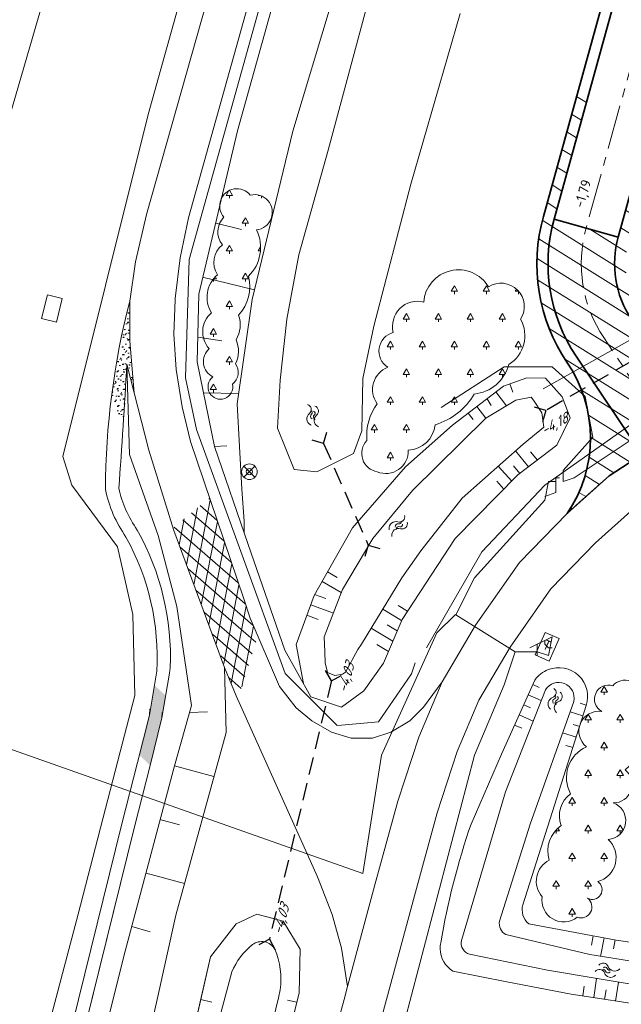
# Model space of a CAD drawing. Header units: metres. Extents: x 239845 to 242720, y 580286 to 584200.
# Tile 29 of 113: x 240780 to 240834, y 582500 to 582588. Entities that reach past the tile are written whole.
import ezdxf
from ezdxf.lldxf.tags import DXFTag

# ---------------------------------------------------------------- set-up
doc = ezdxf.new("R2010")
doc.units = ezdxf.units.M
doc.linetypes.add('AS-KLEIN', pattern=[6.3999999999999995, 4, -0.8, 0.8, -0.8])
doc.linetypes.add('HIDDEN', pattern=[9.524999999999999, 6.35, -3.175])
for name, color, linetype, lineweight in [('B-OI-KL-ET_LS_Orientatieverzoek_18O089518_Enexis_0000729946-G', 190, 'KL-LS-N', 18), ('B-WA-GW-DIJK_KRUIN-G', 3, 'Continuous', 0), ('B-WA-GW-DIJK_TEEN-G', 94, 'Continuous', 0), ('B-WE-GR-GROENVOORZIENING-GV', 80, 'Continuous', 18), ('B-WE-OG-WATER_SLOOT-GV', 120, 'Continuous', 18), ('B-WE-VH-ONVERHARD-GV', 252, 'Continuous', 18), ('B-WE-WH-DUIKER-G', 251, 'HIDDEN', 25), ('Grondwerklijn', 7, 'Continuous', 9), ('N-WE-VH-KANTVERHARDING-G', 60, 'Continuous', 35), ('N-WE-Vh-VERHARDING_ASFALTGRANULAAT-A', 7, 'Continuous', 18), ('N-WE-VH-VERHARDING_FUNDERING-G', 7, 'Continuous', 35), ('N-XX-AL-HOOGTELABEL-T25-M', 7, 'Continuous', 25), ('P- Aslijn', 1, 'AS-KLEIN', 9)]:
    doc.layers.add(name, color=color, linetype=linetype, lineweight=lineweight)
for name, color, linetype, lineweight, true_color in [('B-WE-GR-BOS-A', 9, 'Continuous', 13, 0x808080), ('B-WE-GR-BOS-G', 9, 'BEPLANTING', 13, 0x808080), ('B-WE-IE-TERREINAFSCHEIDING_HEKWERK-G', 9, 'IE-TERREINAFSCHEIDING-KUNSTMATIG', 18, 0x808080), ('B-WE-KL-ET-MS-G', 4, 'KL-ELEC-MS', 13, 0x00ffff), ('B-WE-KL_ET-LS-G', 190, 'KL-ELEC-LS', 13, 0x7f00ff), ('B-WE-OG-TOPOGRAFIE-S', 9, 'Continuous', 9, 0x808080), ('B-WE-OG-TOPOGRAFIE-S @ 0.2', 9, 'Continuous', 9, 0x808080), ('B-WE-OG-TOPOGRAFIE-S @ 0.5', 9, 'Continuous', 9, 0x808080), ('B-WE-VH-VERHARDING_ASFALT-A2', 9, 'Continuous', 9, 0x808080), ('B-WE-VH-VERHARDING_BETON-A', 7, 'Continuous', 18, 0x656565), ('B-WE-VW-VERKEERSTEKEN_OVERIG-S', 9, 'Continuous', 18, 0x808080), ('B-WE-VW-VERKEERSTEKEN_OVERIG-S @ 0.2', 9, 'Continuous', 18, 0x808080), ('B-WE-VW-VERKEERSTEKEN_OVERIG-S @ 0.5', 9, 'Continuous', 18, 0x808080), ('GBKN', 9, 'Continuous', 0, 0x808080), ('Meerstad  taludlijn-arcering', 9, 'Continuous', 0, 0x808080), ('X-XX-AL-T18-BOB', 9, 'Continuous', 18, 0x808080)]:
    doc.layers.add(name, color=color, linetype=linetype, lineweight=lineweight, true_color=true_color)
doc.styles.add('NLCS-ISO-ANNOTATIVE-T25-BOB', font='NLCS-ISO.ttf', dxfattribs={"oblique": 30, "height": 2.5})
doc.styles.add('NLCS-ISO-M1000-T25', font='NLCS-ISO.ttf', dxfattribs={"height": 2.5})
doc.styles.add('NLCS-ISO-M500-T18', font='NLCS-ISO.ttf')
doc.styles.add('NLCS-ISO-T25', font='NLCS-ISO.ttf', dxfattribs={"height": 2.5})
doc.linetypes.add('BEPLANTING', pattern='A,0.0001,-0.0001,[135,StagLIN,S=0.5,R=0,X=0,Y=0],-5,[135,StagLIN,S=0.5,R=180,X=0,Y=0],0', length=5.0002)
doc.linetypes.add('IE-TERREINAFSCHEIDING-KUNSTMATIG', pattern='A,4,[82,NLCS.SHX,S=0.75,R=90,X=0,Y=0],4,-2', length=10)
tags = doc.linetypes.add('KL-ELEC-LS', pattern='A,10,-7.5,[6,N381 K&L.SHX,S=2,R=0,X=0,Y=0],-7.5,20,-3.5,["L",NLCS-ISO-T25,S=2.5,R=0,X=0,Y=-2.575],-8.5,10', length=67).pattern_tags.tags
tags[18] = DXFTag(74, 10)
tags = doc.linetypes.add('KL-ELEC-MS', pattern='A,10,-7.5,[6,N381 K&L.SHX,S=2,R=0,X=0,Y=0],-7.5,20,-3.5,["M",NLCS-ISO-T25,S=2.5,R=0,X=0,Y=-2.575],-8.5,10', length=67).pattern_tags.tags
tags[18] = DXFTag(74, 10)
tags = doc.linetypes.add('KL-LS-N', pattern='A,4,-1,[103,NLCS.SHX,S=0.75,R=0,X=0,Y=0],-1,4,-1,["L",Standard,S=1,R=0,X=0,Y=-0.5],-2', length=13).pattern_tags.tags
tags[18] = DXFTag(74, 10)

# ---------------------------------------------------------------- blocks, each defined once
blk = doc.blocks.new('SOG-TOPOGRAFIE_WATER-SO')
at = {"flags": 128}
for points in [[(-1.912067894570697, 0.4603085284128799), (-1.824502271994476, 0.5985739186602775, -0.5388311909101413), (0.1837699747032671, 0.6342924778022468, 0.6051675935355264), (1.859057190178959, 0.83247287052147, -4.03570463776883)], [(-2.279607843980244, -0.8082764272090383), (-2.192042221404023, -0.6700110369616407, -0.5388311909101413), (-0.1837699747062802, -0.6342924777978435, 0.6051675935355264), (1.491517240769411, -0.4361120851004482, -4.03570463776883)]]:
    blk.add_lwpolyline(points, format="xyb", dxfattribs=at)
blk = doc.blocks.new('*U91')
at = {"layer": 'B-WE-OG-TOPOGRAFIE-S @ 0.2', "xscale": 0.1999999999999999, "yscale": 0.1999999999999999, "zscale": 0.1999999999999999, "rotation": 164.7184679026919}
blk.add_blockref('SOG-TOPOGRAFIE_WATER-SO', (240832.7642288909, 582502.6663417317), dxfattribs=at)
at = {"layer": 'B-WE-OG-TOPOGRAFIE-S @ 0.5', "xscale": 0.4999999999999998, "yscale": 0.4999999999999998, "zscale": 0.4999999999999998, "rotation": 164.7184679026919}
blk.add_blockref('SOG-TOPOGRAFIE_WATER-SO', (240832.7642288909, 582502.6663417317), dxfattribs=at)
blk = doc.blocks.new('*U92')
at = {"layer": 'B-WE-OG-TOPOGRAFIE-S @ 0.2', "xscale": 0.2, "yscale": 0.2, "zscale": 0.2, "rotation": 74.71846789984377}
blk.add_blockref('SOG-TOPOGRAFIE_WATER-SO', (240828.1950709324, 582527.0325721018), dxfattribs=at)
at = {"layer": 'B-WE-OG-TOPOGRAFIE-S @ 0.5', "xscale": 0.5, "yscale": 0.5, "zscale": 0.5, "rotation": 74.71846789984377}
blk.add_blockref('SOG-TOPOGRAFIE_WATER-SO', (240828.1950709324, 582527.0325721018), dxfattribs=at)
blk = doc.blocks.new('*U94')
at = {"layer": 'B-WE-OG-TOPOGRAFIE-S @ 0.2', "xscale": 0.2, "yscale": 0.2, "zscale": 0.2, "rotation": 37.92410822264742}
blk.add_blockref('SOG-TOPOGRAFIE_WATER-SO', (240814.0806482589, 582542.7357396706), dxfattribs=at)
at = {"layer": 'B-WE-OG-TOPOGRAFIE-S @ 0.5', "xscale": 0.5, "yscale": 0.5, "zscale": 0.5, "rotation": 37.92410822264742}
blk.add_blockref('SOG-TOPOGRAFIE_WATER-SO', (240814.0806482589, 582542.7357396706), dxfattribs=at)
blk = doc.blocks.new('*U95')
at = {"layer": 'B-WE-OG-TOPOGRAFIE-S @ 0.2', "xscale": 0.2, "yscale": 0.2, "zscale": 0.2, "rotation": 94.37958040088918}
blk.add_blockref('SOG-TOPOGRAFIE_WATER-SO', (240806.2994763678, 582552.7310089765), dxfattribs=at)
at = {"layer": 'B-WE-OG-TOPOGRAFIE-S @ 0.5', "xscale": 0.5, "yscale": 0.5, "zscale": 0.5, "rotation": 94.37958040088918}
blk.add_blockref('SOG-TOPOGRAFIE_WATER-SO', (240806.2994763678, 582552.7310089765), dxfattribs=at)
blk = doc.blocks.new('*U18')
at = {"flags": 128}
for points in [[(-1, 1), (1, -1)], [(-1, -1), (1, 1)]]:
    blk.add_lwpolyline(points, dxfattribs=at)
blk.add_circle((0, 0), 1.414213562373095)
blk = doc.blocks.new('*U206')
at = {"layer": 'B-WE-VW-VERKEERSTEKEN_OVERIG-S @ 0.2', "xscale": 0.2, "yscale": 0.2, "zscale": 0.2}
blk.add_blockref('*U18', (240800.571930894, 582547.5665768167), dxfattribs=at)
at = {"layer": 'B-WE-VW-VERKEERSTEKEN_OVERIG-S @ 0.5', "xscale": 0.5, "yscale": 0.5, "zscale": 0.5}
blk.add_blockref('*U18', (240800.571930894, 582547.5665768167), dxfattribs=at)

msp = doc.modelspace()

# ---------------------------------------------------------------- hatches: boundary and pattern name
at = {"layer": 'B-WE-GR-BOS-A'}
h = msp.add_hatch(dxfattribs=at)
h.set_pattern_fill('AGR-BOS', color=256, style=0, pattern_type=2)
h.set_pattern_definition([(0, (240798.4704849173, 582562.4653842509), (1.443375, 2.5), [0.57735, -2.3094]), (240, (240798.7591599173, 582562.9653842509), (1.443376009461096, -2.499999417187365), [0.57735, -2.3094]), (300.0000000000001, (240798.7591599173, 582562.9653842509), (2.886751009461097, 5.82812636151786e-07), [0.57735, -2.3094]), (270, (240798.7591599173, 582562.4653842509), (1.443375, -2.5), [0.25, -4.75])])
edge = h.paths.add_edge_path()
edge.add_arc((240797.9557089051, 582555.2235149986), 1.119502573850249, -232.40826171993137, 12.308791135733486, ccw=False)
edge.add_arc((240797.9886260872, 582557.5000674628), 1.563043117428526, 131.807350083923, 242.7429205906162, ccw=False)
edge.add_arc((240798.579691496, 582560.178066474), 2.226147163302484, 130.2138453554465, 222.8135136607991, ccw=False)
edge.add_arc((240799.431375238, 582563.277268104), 2.682770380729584, 130.3213632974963, 211.4369719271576, ccw=False)
edge.add_arc((240799.3771939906, 582566.4375311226), 2.017729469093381, 127.83045580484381, 213.5404171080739, ccw=False)
edge.add_arc((240799.544535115, 582569.1984521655), 1.82651360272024, 134.0121182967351, 219.7220796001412, ccw=False)
edge.add_arc((240799.4376531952, 582571.5349912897), 1.548250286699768, 38.5327334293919, 221.3530152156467, ccw=False)
edge.add_arc((240801.0411730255, 582570.9527377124), 1.595751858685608, -83.63779717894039, 104.23510022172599, ccw=False)
edge.add_arc((240797.9439034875, 582567.7861044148), 3.635708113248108, -45.658749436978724, 25.770877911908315, ccw=False)
edge.add_arc((240796.7901548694, 582564.2516415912), 3.811136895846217, -42.50524517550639, 14.189792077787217, ccw=False)
edge.add_arc((240797.1640089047, 582560.8074636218), 2.5861997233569, -31.419792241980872, 19.637848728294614, ccw=False)
edge.add_arc((240797.0912533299, 582558.4322268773), 2.500407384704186, -26.805759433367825, 24.251881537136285, ccw=False)
edge.add_arc((240798.1810542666, 582556.5326034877), 1.378399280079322, -50.948190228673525, 34.06171421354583, ccw=False)
h = msp.add_hatch(dxfattribs=at)
h.set_pattern_fill('AGR-BOS', color=256, style=0, pattern_type=2)
h.set_pattern_definition([(0, (240817.325533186, 582556.3306949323), (1.443375, 2.5), [0.57735, -2.3094]), (240, (240817.614208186, 582556.8306949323), (1.443376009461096, -2.499999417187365), [0.57735, -2.3094]), (300.0000000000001, (240817.614208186, 582556.8306949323), (2.886751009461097, 5.82812636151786e-07), [0.57735, -2.3094]), (270, (240817.614208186, 582556.3306949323), (1.443375, -2.5), [0.25, -4.75])])
edge = h.paths.add_edge_path()
edge.add_arc((240815.7310150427, 582560.6791669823), 2.256719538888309, 75.61350316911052, 194.3864968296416, ccw=False)
edge.add_arc((240819.4294522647, 582562.6212362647), 3.147192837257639, 30.759243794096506, 175.5555578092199, ccw=False)
edge.add_arc((240823.2685153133, 582562.4658711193), 2.098175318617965, -32.735250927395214, 122.7352509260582, ccw=False)
edge.add_arc((240822.3603831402, 582559.8429922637), 3.059455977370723, -58.299228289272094, 29.107548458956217, ccw=False)
edge.add_arc((240820.5008734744, 582558.1359775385), 3.581099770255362, 275.5874666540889, 345.51079145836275, ccw=False)
edge.add_arc((240815.5963918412, 582557.6363415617), 6.081652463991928, 286.5968615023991, 329.74268450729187, ccw=False)
edge.add_arc((240814.735123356, 582552.1085536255), 2.615724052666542, 273.67150858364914, 353.4033471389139, ccw=False)
edge.add_arc((240812.8792898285, 582549.4308165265), 2.024455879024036, -112.38087228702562, 1.9073739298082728, ccw=False)
edge.add_arc((240812.3755568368, 582549.2104709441), 1.673073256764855, 136.0217987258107, 260.81355263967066, ccw=False)
edge.add_arc((240815.9279785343, 582550.8264759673), 4.778013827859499, 143.0724399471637, 185.4553834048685, ccw=False)
edge.add_arc((240813.8312549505, 582554.9798705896), 2.147897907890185, 111.41975185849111, 216.6701658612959, ccw=False)
edge.add_arc((240813.9989687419, 582558.4373568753), 1.741302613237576, 105.10985867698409, 236.8531499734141, ccw=False)
h = msp.add_hatch(dxfattribs=at)
h.set_pattern_fill('AGR-BOS', color=256, style=0, pattern_type=2)
h.set_pattern_definition([(0, (240832.2812799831, 582517.6876908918), (1.443375, 2.5), [0.57735, -2.3094]), (240, (240832.5699549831, 582518.1876908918), (1.443376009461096, -2.499999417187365), [0.57735, -2.3094]), (300.0000000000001, (240832.5699549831, 582518.1876908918), (2.886751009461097, 5.82812636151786e-07), [0.57735, -2.3094]), (270, (240832.5699549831, 582517.6876908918), (1.443375, -2.5), [0.25, -4.75])])
edge = h.paths.add_edge_path()
edge.add_arc((240828.5602251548, 582510.6549833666), 2.113330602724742, 116.2936253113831, 221.4263371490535, ccw=False)
edge.add_arc((240830.1921766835, 582513.4030408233), 2.706174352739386, 123.5019359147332, 198.3816988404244, ccw=False)
edge.add_arc((240830.9986004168, 582516.5526663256), 2.467416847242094, 126.33909226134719, 201.2188551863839, ccw=False)
edge.add_arc((240832.227035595, 582519.988704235), 3.055659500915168, 114.28630335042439, 208.2962063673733, ccw=False)
edge.add_arc((240832.0899396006, 582524.1823910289), 1.799284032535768, 81.61610605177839, 231.5160566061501, ccw=False)
edge.add_arc((240832.9678852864, 582527.0707669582), 1.267808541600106, 72.12589208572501, 240.9506205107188, ccw=False)
edge.add_arc((240834.4302099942, 582527.3489987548), 1.419033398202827, -1.0825045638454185, 139.1382043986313, ccw=False)
edge.add_arc((240835.2305432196, 582525.6990576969), 1.736961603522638, -69.14212856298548, 69.14212856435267, ccw=False)
edge.add_arc((240832.3909436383, 582523.5213218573), 3.502237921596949, -53.85205511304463, 9.11153479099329, ccw=False)
edge.add_arc((240833.4295970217, 582519.3837402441), 1.664351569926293, -91.2872521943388, 51.88884236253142, ccw=False)
edge.add_arc((240832.8053282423, 582516.1155604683), 1.708227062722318, -85.92770043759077, 69.90605386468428, ccw=False)
edge.add_arc((240831.416186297, 582512.7698973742), 2.230875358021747, -74.86851932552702, 47.385130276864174, ccw=False)
edge.add_arc((240831.494512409, 582509.8908905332), 0.8833707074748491, -118.69186336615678, 55.211163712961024, ccw=False)
edge.add_arc((240830.4731303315, 582508.3286291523), 0.9882655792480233, -109.55838117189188, 52.81657492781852, ccw=False)
edge.add_arc((240828.9290582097, 582508.9573605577), 1.976222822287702, 171.2883093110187, 307.8731392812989, ccw=False)
at = {"layer": 'B-WE-VH-VERHARDING_ASFALT-A2'}
h = msp.add_hatch(dxfattribs=at)
h.set_pattern_fill('AVH-ASFALT', color=256, scale=2, angle=199, style=0, pattern_type=2)
h.set_pattern_definition([(259, (240612.7371385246, 582472.0426006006), (0.981627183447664, -0.1908089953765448), []), (319, (240612.7371385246, 582472.0426006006), (0.6560590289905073, 0.7547095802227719), [])])
h.paths.add_polyline_path([(240799.5287069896, 582527.0251610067), (240801.3178961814, 582532.779096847), (240800.6360000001, 582534.3770000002), (240800.0550000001, 582536.0930000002), (240796.969089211, 582545.2068131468), (240793.6804151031, 582542.4968549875), (240793.977191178, 582541.6620948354), (240794.8612376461, 582539.2780235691), (240795.5111973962, 582537.525230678), (240796.2432660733, 582535.5510087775), (240799.1600000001, 582527.8920000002), (240799.3730000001, 582527.3710000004)])
at = {"layer": 'B-WE-VH-VERHARDING_BETON-A'}
h = msp.add_hatch(dxfattribs=at)
h.set_pattern_fill('AVH-BETON', color=256, scale=0.5, pattern_type=2)
h.set_pattern_definition([(119.6229424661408, (123237.0480035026, 290391.5841593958), (-1.022690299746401, 0.2812553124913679), [0.03535534, -0.512652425, 0, -0.512652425]), (119.6229424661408, (123237.086376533, 290391.6334925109), (-1.022690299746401, 0.2812553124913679), [0.03535534, -0.512652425, 0, -0.512652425]), (52.12294246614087, (123237.0305277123, 290391.6148936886), (1.022690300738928, -0.2812553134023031), [0.0625, -0.374647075, 0, -0.37397075]), (52.12294246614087, (123237.0480035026, 290391.5841593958), (1.022690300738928, -0.2812553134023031), [0.0625, -0.374647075, 0, -0.37397075]), (134.6229424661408, (123237.222761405, 290391.2768164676), (-0.967608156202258, -0.2524568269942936), [0.04687499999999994, -0.4765624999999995, 0, -0.4765624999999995]), (194.6229424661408, (123237.222761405, 290391.2768164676), (-0.2651700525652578, -0.9642016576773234), [0.046875, -0.4765625, 0, -0.4765625]), (74.62294246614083, (123237.1774047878, 290391.2649825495), (-0.7024381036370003, 0.7117448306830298), [0.046875, -0.4765625, 0, -0.4765625])])
h.paths.add_polyline_path([(240789.775, 582562.9400000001), (240788.1531435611, 582554.518165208), (240789.1803929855, 582551.6654952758), (240789.5109828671, 582557.2574423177), (240790.1657318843, 582554.6881995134), (240789.776, 582559.3389999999)])
h = msp.add_hatch(dxfattribs=at)
h.set_pattern_fill('AVH-BETON', color=256, scale=0.5, pattern_type=2)
h.set_pattern_definition([(45, (240792.2645307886, 582526.1411744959), (0, 0.1060660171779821), [0.003535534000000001, -0.05126524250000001, 0, -0.05126524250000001]), (45, (240792.2703050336, 582526.1387827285), (0, 0.1060660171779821), [0.003535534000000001, -0.05126524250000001, 0, -0.05126524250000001]), (337.5000000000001, (240792.2670307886, 582526.143674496), (-6.151367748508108e-11, -0.106066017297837), [0.00625, -0.0374647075, 0, -0.037397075]), (337.5000000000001, (240792.2645307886, 582526.1411744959), (-6.151367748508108e-11, -0.106066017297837), [0.00625, -0.0374647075, 0, -0.037397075]), (59.99999999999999, (240792.2395307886, 582526.116174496), (-0.049999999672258, 0.08660254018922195), [0.004687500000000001, -0.04765625, 0, -0.04765625]), (120, (240792.2395307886, 582526.116174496), (-0.099999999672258, 1.892219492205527e-10), [0.004687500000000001, -0.04765625, 0, -0.04765625]), (0, (240792.2371870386, 582526.1202339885), (0.05, 0.08660254), [0.004687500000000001, -0.04765625, 0, -0.04765625])])
h.paths.add_polyline_path([(240793.0265, 582527.385), (240792.685, 582525.375), (240791.606, 582521.079), (240790.650537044, 582522.034462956), (240791.5489999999, 582525.6139999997), (240792.0053571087, 582528.2985732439)])

# ---------------------------------------------------------------- linework, layer by layer
at = {"layer": 'B-OI-KL-ET_LS_Orientatieverzoek_18O089518_Enexis_0000729946-G', "flags": 128}
for points in [[(240828.2044, 582546.6808), (240828.2044, 582547.0142), (240828.5378, 582547.0142)], [(240827.5376, 582531.6778), (240827.2042, 582532.0112), (240827.2042, 582532.3446)], [(240826.5374, 582531.3444), (240826.5374, 582531.011)], [(240827.5376, 582531.6778), (240827.871, 582531.6778)]]:
    msp.add_lwpolyline(points, dxfattribs=at)
at = {"layer": 'B-WA-GW-DIJK_KRUIN-G'}
for points in [[(240789.5109828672, 582557.2574423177), (240789.7436549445, 582549.105082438), (240792.3354644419, 582541.8287713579), (240794.027391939, 582535.4125903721), (240795.3425292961, 582526.5048149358), (240793.8275804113, 582521.0506753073), (240789.3670271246, 582504.336488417)], [(240785.1155580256, 582507.6668042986), (240763.6372047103, 582426.4340817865), (240748.6357219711, 582365.8594288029)]]:
    msp.add_lwpolyline(points, dxfattribs=at)
at = {"layer": 'B-WA-GW-DIJK_TEEN-G'}
msp.add_lwpolyline([(240789.5109828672, 582557.2574423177), (240791.4860075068, 582549.5074225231), (240793.7495414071, 582542.2760142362), (240798.3374221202, 582529.9035485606), (240798.4659825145, 582524.0642314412), (240793.9494974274, 582507.6027868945)], dxfattribs=at)
at = {"layer": 'B-WE-GR-BOS-G', "flags": 128}
for points in [[(240799.0494773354, 582555.4621708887, -1.81743483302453), (240797.2727777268, 582556.1105837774, -0.5257665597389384), (240796.9466576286, 582558.665144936, -0.4275662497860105), (240797.1423968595, 582561.8780415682, -0.3694926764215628), (240797.6954240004, 582565.3226849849, -0.3924493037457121), (240798.1396660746, 582568.0311925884, -0.3924493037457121), (240798.2754542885, 582570.5120677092, -1.024919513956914), (240800.648775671, 582572.4994918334, -1.071177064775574), (240801.2180036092, 582569.3668137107, -0.3221704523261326), (240800.4850103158, 582565.1858833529, -0.2525516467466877), (240799.5997840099, 582561.6766176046, -0.2265412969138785), (240799.3709961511, 582559.4592661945, -0.2265412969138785), (240799.3229681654, 582557.3046250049, -0.3889284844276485), (240799.0494773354, 582555.4621708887, -372884786909.7155)], [(240813.5450622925, 582560.1184588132, -0.5702337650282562), (240816.2917232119, 582562.8651197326, -0.7318646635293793), (240822.1339103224, 582564.2308105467, -0.8059657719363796), (240825.0334547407, 582561.3312661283, -0.401018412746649), (240823.9680755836, 582557.239994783, -0.3149310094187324), (240820.8495479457, 582554.5718925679, -0.1905152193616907), (240817.3335299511, 582551.8080615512, -0.3626457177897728), (240814.9026240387, 582549.4981981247, -0.544585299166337), (240812.1084545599, 582547.5588564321, -0.6055723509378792), (240811.1716065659, 582550.372227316, -0.1870678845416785), (240812.1084545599, 582553.6971296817, -0.4945045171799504), (240813.04684751, 582556.9794131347, -0.6478162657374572), (240813.5450622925, 582560.1184588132, 0.6465496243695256)]]:
    msp.add_lwpolyline(points, format="xyb", dxfattribs=at)
msp.add_lwpolyline([(240826.9756350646, 582509.2566842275, -0.4938655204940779), (240827.6240800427, 582512.5496597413, -0.3388692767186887), (240828.6984627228, 582515.6596307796, -0.3388692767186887), (240829.5365006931, 582518.5402302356, -0.434863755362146), (240830.9702536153, 582522.7739428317, -0.7666336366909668), (240832.3522840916, 582525.9624467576, -0.9069412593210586), (240833.3570093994, 582528.2773824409, -0.7016436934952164), (240835.8489901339, 582527.3221901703, -0.6891086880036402), (240835.8489901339, 582524.0759252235, -0.2818576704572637), (240834.4568166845, 582520.69327677, -0.7210641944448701), (240833.3922075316, 582517.7198087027, -0.8085836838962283), (240832.9266383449, 582514.4116462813, -0.5905367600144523), (240831.998522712, 582510.616367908, -0.9481607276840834), (240831.0704070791, 582509.1159850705, -0.856914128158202), (240830.1422914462, 582507.3973856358, -0.6782277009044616)], format="xyb", close=True, dxfattribs=at)
at = {"layer": 'B-WE-GR-GROENVOORZIENING-GV', "flags": 128}
for points in [[(240877.958, 582499.002), (240868.096, 582500.581), (240851.812, 582502.696), (240833.653, 582505.339), (240825.765, 582506.8, -0.2868677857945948), (240825.226, 582508.534), (240830.95, 582526.482, 0.6319299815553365), (240827.526, 582529.73, 0.1487867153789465), (240826.326, 582528.79), (240823.311, 582522.112), (240820.561, 582515.803, 0.03999933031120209), (240817.828, 582505.099, 0.05875483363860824), (240817.775, 582504.544, 0.2561317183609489), (240818.931, 582502.544), (240823.795, 582501.594), (240829.587, 582500.463), (240852.045, 582497.041)], [(240877.958, 582499.002), (240868.096, 582500.581), (240851.812, 582502.696), (240833.653, 582505.339), (240825.765, 582506.8, -0.2868677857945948), (240825.226, 582508.534), (240830.95, 582526.482, 0.6319299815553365), (240827.526, 582529.73, 0.1487867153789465), (240826.326, 582528.79), (240823.311, 582522.112), (240820.561, 582515.803, 0.03999933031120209), (240817.828, 582505.099, 0.05875483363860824), (240817.775, 582504.544, 0.2561317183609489), (240818.931, 582502.544), (240823.795, 582501.594), (240829.587, 582500.463), (240852.045, 582497.041)], [(240852.381, 582498.462), (240827.445, 582502.63), (240820.438, 582504.073, -0.409704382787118), (240819.701, 582505.312), (240823.676, 582518.718), (240827.274, 582527.901, -0.8445222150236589), (240829.829, 582526.866), (240825.892, 582515.788), (240823.142, 582507.057, 0.3554303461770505), (240823.712, 582505.845), (240831.27, 582504.032), (240849.925, 582501.062), (240875.199, 582497.265)], [(240852.381, 582498.462), (240827.445, 582502.63), (240820.438, 582504.073, -0.409704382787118), (240819.701, 582505.312), (240823.676, 582518.718), (240827.274, 582527.901, -0.8445222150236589), (240829.829, 582526.866), (240825.892, 582515.788), (240823.142, 582507.057, 0.3554303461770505), (240823.712, 582505.845), (240831.27, 582504.032), (240849.925, 582501.062), (240875.199, 582497.265)]]:
    msp.add_lwpolyline(points, format="xyb", dxfattribs=at)
at = {"layer": 'B-WE-IE-TERREINAFSCHEIDING_HEKWERK-G', "ltscale": 0.5, "flags": 128}
msp.add_lwpolyline([(240827.0737502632, 582555.0373410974), (240839.4956213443, 582562.0221117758)], dxfattribs=at)
at = {"layer": 'B-WE-KL-ET-MS-G', "ltscale": 0.15, "flags": 128}
for points in [[(240808.4774, 582524.6954), (240803.8098, 582529.363), (240795.8082, 582551.3674), (240794.808, 582556.035), (240795.1414, 582566.7038), (240864.1552, 582814.0866), (240889.827, 582905.7716), (240954.84, 583136.8178), (240955.8402, 583136.8178)], [(240967.812895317, 582544.8319557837), (240877.2142, 582559.0166), (240859.544, 582560.3502), (240847.5416, 582558.3498), (240836.206, 582552.682), (240827.2042, 582546.3474), (240821.5364, 582540.3462), (240816.5354, 582531.6778)]]:
    msp.add_lwpolyline(points, dxfattribs=at)
at = {"layer": 'B-WE-KL_ET-LS-G', "ltscale": 0.15, "flags": 128}
for points in [[(240819.1462, 582534.6974), (240817.4792, 582533.0304), (240812.4782, 582522.0282), (240810.8112, 582511.3594), (240672.7836, 582560.0358), (240632.4422, 582574.7054), (240631.1086, 582578.0394), (240506.7303833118, 582621.3414458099)], [(240967.812895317, 582544.1672812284), (240957.5636, 582545.6806), (240893.2174, 582556.016), (240866.5454, 582559.35), (240855.2098, 582559.0166), (240847.2082, 582557.3496), (240839.8734, 582553.6822), (240829.8714, 582547.0142), (240828.8712, 582546.6808), (240828.8712, 582547.681), (240831.5384, 582550.6816), (240830.8716, 582554.349), (240827.871, 582557.0162), (240823.5368, 582557.0162), (240817.869, 582553.3488)], [(240824.537, 582531.3444), (240819.2026, 582534.6784), (240820.8696, 582538.0124), (240827.2042, 582545.0138), (240827.5376, 582546.6808), (240828.2044, 582546.6808), (240828.2044, 582545.6806), (240827.2042, 582545.3472)], [(240824.537, 582531.3444), (240826.5374, 582531.3444), (240827.5376, 582531.011), (240827.871, 582532.678), (240825.8706, 582531.6778)], [(240824.537, 582531.3444), (240823.5368, 582528.3438), (240820.8696, 582522.0092), (240808.8672, 582476.3334)], [(240826.5374, 582531.3444), (240826.5374, 582532.0112)]]:
    msp.add_lwpolyline(points, dxfattribs=at)
at = {"layer": 'B-WE-OG-WATER_SLOOT-GV', "flags": 128}
msp.add_lwpolyline([(240875.199, 582497.265), (240849.925, 582501.062), (240831.27, 582504.032), (240823.712, 582505.845, -0.3554303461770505), (240823.142, 582507.057), (240825.892, 582515.788), (240829.829, 582526.866, 0.8445222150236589), (240827.274, 582527.901), (240823.676, 582518.718), (240819.701, 582505.312, 0.409704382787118), (240820.438, 582504.073), (240827.445, 582502.63), (240852.381, 582498.462)], format="xyb", dxfattribs=at)
msp.add_lwpolyline([(240875.199, 582497.265), (240849.925, 582501.062), (240831.27, 582504.032), (240823.712, 582505.845, -0.3554303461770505), (240823.142, 582507.057), (240825.892, 582515.788), (240829.829, 582526.866, 0.8445222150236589), (240827.274, 582527.901), (240823.676, 582518.718), (240819.701, 582505.312, 0.409704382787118), (240820.438, 582504.073), (240827.445, 582502.63), (240852.381, 582498.462)], format="xyb", dxfattribs=at)
at = {"layer": 'B-WE-VH-ONVERHARD-GV', "flags": 128}
for points in [[(240791.6029154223, 582526.1945019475), (240791.549, 582525.614), (240790.482, 582521.363), (240789.079, 582515.83), (240771.735, 582445.766), (240756.499, 582384.373), (240739.819, 582316.985), (240720.63, 582241.803)], [(240721.754, 582241.517), (240740.944, 582316.702), (240757.625, 582384.094), (240772.86, 582445.487), (240790.204, 582515.548), (240791.606, 582521.079), (240792.685, 582525.375), (240792.715039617, 582525.859358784)]]:
    msp.add_lwpolyline(points, dxfattribs=at)
at = {"layer": 'B-WE-WH-DUIKER-G', "ltscale": 0.25, "flags": 128}
for points in [[(240841.1936937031, 582561.0537119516), (240827.3125922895, 582553.0966381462)], [(240807.2634852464, 582550.1071416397), (240811.2904308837, 582540.9537975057)], [(240807.9786886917, 582528.758173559), (240802.3713935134, 582505.42240186)]]:
    msp.add_lwpolyline(points, dxfattribs=at)
at = {"layer": 'B-WE-WH-DUIKER-G', "ltscale": 0.25}
for points in [[(240827.3125922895, 582553.0966381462), (240826.276732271, 582553.3963155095)], [(240827.3125922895, 582553.0966381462), (240827.0129149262, 582552.0607781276)], [(240807.2631075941, 582550.105836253), (240807.5627849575, 582551.1416962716)], [(240807.2631075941, 582550.105836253), (240806.2272475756, 582550.4055136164)], [(240811.2904308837, 582540.9537975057), (240810.9907535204, 582539.9179374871)], [(240811.2904308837, 582540.9537975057), (240812.3262909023, 582540.6541201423)], [(240807.9673116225, 582528.7108258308), (240807.4467518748, 582529.6551933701)], [(240807.9673116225, 582528.7108258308), (240808.9116791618, 582529.2313855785)], [(240802.3713935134, 582505.42240186), (240801.4270259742, 582504.9018421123)], [(240802.3713935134, 582505.42240186), (240802.8919532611, 582504.4780343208)]]:
    msp.add_lwpolyline(points, dxfattribs=at)
at = {"layer": 'GBKN', "flags": 128}
for points in [[(240804.83, 582618.558), (240791.28, 582570.7660000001)], [(240795.078, 582570.46), (240808.175, 582617.302)], [(240811.412, 582601.25), (240804.486, 582578.26)], [(240807.682, 582576.554), (240812.285, 582593.681)], [(240819.567, 582588.888), (240815.13, 582573.481)], [(240804.486, 582578.26), (240800.826, 582563.095)], [(240805.042, 582567.122), (240807.682, 582576.554)], [(240815.13, 582573.481), (240811.789, 582560.688)], [(240791.28, 582570.7660000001), (240790.282, 582566.501)], [(240794.325, 582566.855), (240795.078, 582570.46)], [(240793.869, 582563.1950000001), (240794.325, 582566.855)], [(240803.945, 582561.319), (240805.042, 582567.122)], [(240790.282, 582566.501), (240789.775, 582562.9400000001)], [(240793.864, 582563.071), (240793.869, 582563.1950000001)], [(240789.775, 582562.9400000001), (240789.776, 582559.339)], [(240793.749, 582559.968), (240793.864, 582563.071)], [(240793.749, 582559.968), (240793.864, 582563.071)], [(240800.826, 582563.095), (240799.467, 582553.68)], [(240803.341, 582555.826), (240803.945, 582561.319)], [(240811.789, 582560.688), (240810.817, 582555.973)], [(240793.961, 582556.79), (240793.749, 582559.968)], [(240793.961, 582556.79), (240793.749, 582559.968)], [(240789.776, 582559.339), (240790.1657318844, 582554.6881995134)], [(240794.494, 582553.414), (240793.961, 582556.79)], [(240794.494, 582553.414), (240793.961, 582556.79)], [(240823.492, 582555.282), (240825.585, 582556.041)], [(240825.585, 582556.041), (240827.29, 582555.993)], [(240803.108, 582551.487), (240803.341, 582555.826)], [(240810.817, 582555.973), (240810.723, 582551.245)], [(240818.886, 582551.762), (240823.492, 582555.282)], [(240827.29, 582555.993), (240828.793, 582554.313)], [(240795.252, 582550.278), (240794.494, 582553.414)], [(240795.252, 582550.278), (240794.494, 582553.414)], [(240799.467, 582553.68), (240799.882, 582546.006)], [(240814.648, 582547.993), (240818.886, 582551.762)], [(240804.616, 582547.764), (240803.108, 582551.487)], [(240810.723, 582551.245), (240809.97, 582549.206)], [(240800.055, 582536.093), (240795.252, 582550.278)], [(240800.055, 582536.093), (240795.252, 582550.278)], [(240828.292, 582549.9670000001), (240824.797, 582547.28)], [(240809.97, 582549.206), (240806.652, 582547.561)], [(240833.014, 582547.203), (240836.553, 582549.478)], [(240806.652, 582547.561), (240804.616, 582547.764)], [(240809.884, 582542.5), (240814.648, 582547.993)], [(240824.797, 582547.28), (240819.135, 582541.551)], [(240829.228, 582543.807), (240833.014, 582547.203)], [(240799.882, 582546.006), (240800.091, 582543.123)], [(240824.923, 582539.382), (240829.228, 582543.807)], [(240831.785, 582541.145), (240835.257, 582544.26)], [(240800.091, 582543.123), (240800.085769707, 582542.101640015)], [(240806.415, 582536.417), (240809.884, 582542.5)], [(240819.135, 582541.551), (240814.341, 582534.253)], [(240827.775, 582537.023), (240831.785, 582541.145)], [(240820.973, 582533.74), (240824.923, 582539.382)], [(240824.077, 582531.741), (240827.775, 582537.023)], [(240800.636, 582534.377), (240800.055, 582536.093)], [(240804.792, 582531.9990000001), (240806.415, 582536.417)], [(240803.272, 582528.2000000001), (240800.636, 582534.377)], [(240812.667, 582530.319), (240814.341, 582534.253)], [(240817.956, 582528.631), (240820.973, 582533.74)], [(240805.4376099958, 582528.4764320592), (240804.792, 582531.9990000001)], [(240821.258, 582526.9670000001), (240824.077, 582531.741)], [(240812.667, 582530.319), (240810.8799589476, 582527.8028523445)], [(240798.3374221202, 582529.9035485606), (240799.373, 582527.371)], [(240815.841, 582523.63), (240817.956, 582528.631)], [(240817.956, 582528.631), (240816.274, 582526.352)], [(240804.778, 582526.278), (240803.272, 582528.2000000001)], [(240799.373, 582527.371), (240806.723, 582511.046)], [(240819.301, 582522.34), (240821.258, 582526.9670000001)], [(240806.211, 582525.1240000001), (240804.778, 582526.278)], [(240816.274, 582526.352), (240815.044, 582525.105)], [(240790.482, 582521.363), (240791.549, 582525.6140000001)], [(240791.606, 582521.079), (240792.685, 582525.375)], [(240807.97, 582524.087), (240806.211, 582525.1240000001)], [(240815.044, 582525.105), (240813.321, 582524.102)], [(240809.754, 582523.537), (240807.97, 582524.087)], [(240813.321, 582524.102), (240811.668, 582523.536)], [(240811.668, 582523.536), (240809.754, 582523.537)], [(240813.971, 582517.865), (240815.841, 582523.63)], [(240817.506, 582516.807), (240819.301, 582522.34)], [(240789.079, 582515.83), (240790.482, 582521.363)], [(240790.204, 582515.5480000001), (240791.606, 582521.079)], [(240811.898, 582510.312), (240813.971, 582517.865)], [(240815.457, 582509.343), (240817.506, 582516.807)], [(240785.16, 582500), (240789.079, 582515.83)], [(240786.355, 582500), (240790.204, 582515.5480000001)], [(240806.723, 582511.046), (240808.022, 582507.6460000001)], [(240809.426, 582501.164), (240811.898, 582510.312)], [(240812.932, 582500), (240815.457, 582509.343)], [(240793.9494974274, 582507.6027868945), (240792.24, 582500)], [(240799.373, 582506.813), (240801.249, 582507.686)], [(240808.022, 582507.6460000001), (240808.876, 582504.612)], [(240797.06, 582503.84), (240799.373, 582506.813)], [(240808.876, 582504.612), (240809.426, 582501.164)], [(240789.3670271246, 582504.336488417), (240762.1009904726, 582395.7012628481), (240755.1731152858, 582365.813665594)], [(240796.18, 582500), (240797.06, 582503.84)], [(240805.054, 582500.59), (240805.149, 582504.526)], [(240809.111, 582500), (240809.426, 582501.164)], [(240805.054, 582500.59), (240804.91, 582500)], [(240771.735, 582445.7660000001), (240785.16, 582500)], [(240772.86, 582445.487), (240786.355, 582500)], [(240792.24, 582500), (240787.932, 582480.837)], [(240789.436, 582470.582), (240796.18, 582500)], [(240804.91, 582500), (240800.371, 582481.465)], [(240808.398, 582497.361), (240809.111, 582500)], [(240811.972, 582496.446), (240812.932, 582500)]]:
    msp.add_lwpolyline(points, dxfattribs=at)
for points in [[(240782.3494028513, 582563.5245011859), (240783.6937179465, 582563.1914692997), (240783.1622911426, 582561.0463141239), (240781.8179760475, 582561.3793460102)], [(240827.2358334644, 582533.0817232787), (240828.5048028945, 582532.5269170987), (240827.6194856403, 582530.5019927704), (240826.3505162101, 582531.0567989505)]]:
    msp.add_lwpolyline(points, close=True, dxfattribs=at)
for points in [[(240791.549, 582525.6140000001), (240792.222, 582529.573, 0.1411110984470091), (240789.4372616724, 582541.6740437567, -0.1016398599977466), (240787.5868023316, 582545.9532031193, -0.06217055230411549), (240789.776, 582562.9470236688)], [(240792.685, 582525.375), (240793.368, 582529.395), (240793.4378834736, 582529.8906289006, 0.1376830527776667), (240790.454907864, 582542.3131195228, -0.1001013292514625), (240788.7874238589, 582546.0775854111, 0.005579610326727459), (240789.5109828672, 582557.2574423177)]]:
    msp.add_lwpolyline(points, format="xyb", dxfattribs=at)
at = {"layer": 'Grondwerklijn'}
msp.add_lwpolyline([(240777.2004403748, 582573.6687354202), (240786.7933778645, 582606.5695616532), (240816.7608343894, 582713.657182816), (240817.3425502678, 582715.75184661)], dxfattribs=at)
at = {"layer": 'Meerstad  taludlijn-arcering', "flags": 128}
for points in [[(240797.5282654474, 582569.9627593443), (240799.8695113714, 582569.3977108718)], [(240796.3552194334, 582565.1023104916), (240801.0377112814, 582563.972213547)], [(240795.913512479, 582559.6942200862), (240798.0791924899, 582559.3816168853)], [(240824.3302370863, 582554.7536189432), (240824.0634741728, 582555.4892378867)], [(240796.4381739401, 582554.6822004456), (240799.6009725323, 582554.6081467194)], [(240823.7534074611, 582553.5144699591), (240822.8042773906, 582554.7564282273)], [(240821.8884532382, 582552.401301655), (240821.0898811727, 582553.446251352)], [(240822.3784282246, 582553.5315262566), (240822.0097335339, 582554.1492214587)], [(240820.7399246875, 582552.2706998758), (240820.295337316, 582552.8390445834)], [(240797.4254361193, 582549.8356037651), (240798.5468883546, 582549.8962504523)], [(240825.7514083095, 582548.0137611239), (240824.5769871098, 582549.4563572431)], [(240826.5445, 582548.6235), (240825.9360745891, 582549.3708571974)], [(240824.2356551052, 582546.712012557), (240823.0236090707, 582548.074632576)], [(240824.9583166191, 582547.4040222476), (240824.393702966, 582548.0975634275)], [(240823.5312640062, 582545.9992862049), (240822.8824483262, 582546.7287050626)], [(240808.4747643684, 582538.0436807), (240807.6204857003, 582538.5308568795)], [(240808.8336578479, 582536.6878310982), (240807.1251005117, 582537.662183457)], [(240807.4671288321, 582536.1244981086), (240806.4454287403, 582536.4998306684)], [(240808.144, 582534.8104999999), (240806.1005998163, 582535.5611651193)], [(240814.2956920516, 582534.1465236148), (240812.6046274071, 582535.1829277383)], [(240814.8274296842, 582534.9935014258), (240813.9772995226, 582535.514521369)], [(240806.7774709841, 582534.2471670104), (240805.7557708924, 582534.6224995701)], [(240813.504, 582532.286), (240811.5595434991, 582533.4777005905)], [(240813.8998460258, 582533.2162618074), (240812.9909657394, 582533.7732879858)], [(240813.1081539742, 582531.3557381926), (240812.0725777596, 582531.9904126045)], [(240826.7013037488, 582528.1249517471), (240826.1401300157, 582528.3783118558)], [(240826.8972004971, 582526.9393129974), (240825.7286420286, 582527.4668966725)], [(240795.1505271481, 582525.872481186), (240796.7875558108, 582525.9085225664)], [(240825.9245387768, 582526.2812579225), (240825.3171540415, 582526.5554814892)], [(240829.4938842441, 582525.9230453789), (240830.6611000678, 582525.5578890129)], [(240830.3943370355, 582526.6891377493), (240830.959674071, 582526.5122754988)], [(240826.1666465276, 582525.0747557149), (240824.9056660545, 582525.6440663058)], [(240825.147773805, 582524.4375640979), (240824.4941780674, 582524.7326511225)], [(240829.7606472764, 582524.7917966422), (240830.3625260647, 582524.6035025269)], [(240828.8236527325, 582524.0371361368), (240830.0639520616, 582523.6491160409)], [(240829.1269575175, 582522.8944555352), (240829.7653780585, 582522.6947295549)], [(240793.8275804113, 582521.0506753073), (240797.3723214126, 582520.0781136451)], [(240792.5046336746, 582516.2288694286), (240794.2770041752, 582515.7425885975)], [(240791.2490362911, 582511.3885850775), (240794.7264279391, 582510.4345018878)], [(240789.9597642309, 582506.5575399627), (240791.6311107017, 582506.0989768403)], [(240831.4265448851, 582504.877192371), (240831.5830897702, 582505.722384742)], [(240832.253276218, 582503.8498794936), (240832.5663659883, 582505.5402642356)], [(240833.4010315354, 582504.5557885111), (240833.5496422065, 582505.3581437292)], [(240831.8898272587, 582501.887056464), (240831.6255096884, 582500.1523855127)], [(240830.7701641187, 582501.1774772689), (240830.636920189, 582500.3030201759)], [(240833.8626656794, 582501.5573006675), (240833.6026886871, 582499.8511161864)], [(240832.7457154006, 582500.8655255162), (240832.6140991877, 582500.0017508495)], [(240796.1799999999, 582499.9999999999), (240797.1833965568, 582499.7344606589)], [(240804.0130219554, 582499.9369302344), (240804.845043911, 582499.7338604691)]]:
    msp.add_lwpolyline(points, dxfattribs=at)
at = {"layer": 'N-WE-VH-KANTVERHARDING-G', "flags": 128}
msp.add_lwpolyline([(240921.1533299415, 582881.8213928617), (240850.8101429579, 582630.0551740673), (240833.8326133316, 582568.7212080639, 0.2180687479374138), (240835.0219112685, 582561.3220787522), (240841.0739592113, 582552.2594096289)], format="xyb", dxfattribs=at)
msp.add_lwpolyline([(240833.8326133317, 582568.7212080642), (240828.0500571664, 582570.3218467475)], dxfattribs=at)
at = {"layer": 'N-WE-VH-VERHARDING_FUNDERING-G', "flags": 128}
for points in [[(240845.1446448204, 582554.0319773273), (240841.772, 582552.351), (240836.553, 582549.478), (240833.014, 582547.203), (240830.3575926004, 582544.8202320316)], [(240829.228, 582543.807), (240830.3575926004, 582544.8202320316)]]:
    msp.add_lwpolyline(points, dxfattribs=at)
at = {"layer": 'P- Aslijn', "flags": 128}
msp.add_lwpolyline([(240918.2639873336, 582882.628671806), (240847.9198284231, 582630.8589743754), (240830.941335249, 582569.5215274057, 0.2180687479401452), (240832.5270658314, 582559.6560216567), (240838.5791137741, 582550.5933525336)], format="xyb", dxfattribs=at)

# ---------------------------------------------------------------- block references
at = {"layer": 'B-WE-OG-TOPOGRAFIE-S'}
for name in ['*U95', '*U94', '*U92', '*U91']:
    msp.add_blockref(name, (0, 0), dxfattribs=at)
at = {"layer": 'B-WE-VW-VERKEERSTEKEN_OVERIG-S'}
msp.add_blockref('*U206', (0, 0), dxfattribs=at)

# ---------------------------------------------------------------- texts
at = {"layer": 'GBKN', "insert": (240827.4172755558, 582531.9259142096), "char_height": 0.8999999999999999, "attachment_point": 5, "rotation": 335.84661387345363, "style": 'NLCS-ISO-M500-T18'}
msp.add_mtext('T', dxfattribs=at)

# ---------------------------------------------------------------- next in the draw order: texts
at = {"layer": 'X-XX-AL-T18-BOB', "ltscale": 0.5, "char_height": 0.8999999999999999, "width": 3.232078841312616, "attachment_point": 5, "style": 'NLCS-ISO-ANNOTATIVE-T25-BOB', "bg_fill": 3, "box_fill_scale": 1, "bg_fill_color": 256, "bg_fill_transparency": 0}
for s, insert, rotation in [('-4,18', (240828.0723413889, 582551.7458387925), 29.454234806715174), ('-4,03', (240809.3596904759, 582528.9031566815), 74.4542348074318), ('-4,03', (240803.4870886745, 582507.113058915), 74.4542348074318)]:
    msp.add_mtext(s, dxfattribs=dict(at, insert=insert, rotation=rotation))

# ---------------------------------------------------------------- next in the draw order: hatches: boundary and pattern name
at = {"layer": 'N-WE-Vh-VERHARDING_ASFALTGRANULAAT-A'}
h = msp.add_hatch(dxfattribs=at)
h.set_pattern_fill('ANSI31', color=256, angle=103)
h.set_pattern_definition([(148, (240980.2251278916, 583095.9655312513), (-0.8412468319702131, -1.346276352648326), [])])
edge = h.paths.add_edge_path()
edge.add_line((240834.796484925, 582568.4544298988), (240837.2442864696, 582577.2969795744))
edge.add_line((240837.2442864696, 582577.2969795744), (240836.3544440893, 582577.8317138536))
edge.add_line((240836.3544440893, 582577.8317138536), (240833.8326133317, 582568.7212080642))
edge.add_line((240833.8326133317, 582568.7212080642), (240828.0500571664, 582570.3218467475))
edge.add_line((240828.0500571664, 582570.3218467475), (240831.016706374, 582581.0393283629))
edge.add_line((240831.016706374, 582581.0393283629), (240830.1270834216, 582581.573930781))
edge.add_line((240830.1270834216, 582581.573930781), (240827.0862978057, 582570.5886198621))
edge.add_arc((240842.5064476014, 582566.3202501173), 16.00000000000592, 164.5276621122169, 213.735001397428)
edge.add_arc((240819.3364757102, 582550.6009493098), 11.99999999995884, -34.48305238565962, 34.71339116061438, ccw=False)
edge.add_line((240829.2279999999, 582543.8069999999), (240830.3575926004, 582544.8202320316))
edge.add_line((240830.3575926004, 582544.8202320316), (240833.0140000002, 582547.2030000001))
edge.add_line((240833.0140000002, 582547.2030000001), (240836.5529999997, 582549.4779999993))
edge.add_line((240836.5529999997, 582549.4779999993), (240841.7719999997, 582552.3509999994))
edge.add_line((240841.7719999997, 582552.3509999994), (240845.1446448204, 582554.0319773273))
edge.add_line((240845.1446448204, 582554.0319773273), (240846.046837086, 582554.4816436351))
edge.add_arc((240843.8164445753, 582558.9566128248), 5.000000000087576, 213.7349882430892, 296.4923616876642, ccw=False)
edge.add_line((240839.6583688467, 582556.1798509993), (240835.8536067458, 582561.8773108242))
edge.add_arc((240842.5065279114, 582566.320129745), 7.999999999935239, 164.5268054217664, 213.734988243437, ccw=False)

# ---------------------------------------------------------------- next in the draw order: linework, layer by layer
at = {"layer": 'B-WE-GR-GROENVOORZIENING-GV', "flags": 128}
msp.add_lwpolyline([(240814.325, 582537.99), (240810.668, 582532.023), (240810.364, 582531.544), (240809.232, 582529.497), (240808.971, 582529.322), (240808.274, 582529.192), (240807.621, 582529.453), (240807.404, 582530.324), (240807.36, 582531.326), (240807.317, 582532.676), (240808.971, 582536.945), (240811.713, 582541.561), (240815.282, 582545.873), (240821.898, 582552.407), (240824.597, 582554.018), (240825.99, 582554.28), (240826.208, 582554.018), (240826.948, 582552.886), (240827.122, 582551.579), (240825.25, 582550.055), (240819.766, 582545.177), (240816.022, 582540.429), (240814.325, 582537.99), (240814.325, 582537.99)], close=True, dxfattribs=at)
msp.add_lwpolyline([(240785.245, 582420.991), (240790.463, 582441.426), (240800.371, 582481.465), (240805.054, 582500.59), (240805.149, 582504.526), (240803.615, 582507.058), (240802.631, 582507.319), (240801.249, 582507.686), (240799.373, 582506.813), (240797.06, 582503.84), (240789.436, 582470.582), (240780.084, 582431.376), (240780.084, 582431.376), (240780.084, 582431.376), (240774.583, 582411.509)], dxfattribs=at)
msp.add_lwpolyline([(240785.245, 582420.991), (240790.463, 582441.426), (240800.371, 582481.465), (240805.054, 582500.59), (240805.149, 582504.526), (240803.615, 582507.058), (240802.631, 582507.319), (240801.249, 582507.686), (240799.373, 582506.813), (240797.06, 582503.84), (240789.436, 582470.582), (240780.084, 582431.376), (240780.084, 582431.376), (240780.084, 582431.376), (240774.583, 582411.509)], dxfattribs=at)
msp.add_lwpolyline([(240729.576, 582220.426), (240743.94, 582278.66), (240761.395, 582348.784), (240767.639, 582372.041), (240773, 582394.807), (240777.937, 582415.882), (240783.269, 582436.176), (240787.421, 582454.018), (240792.494, 582476.463), (240797.196, 582495.725), (240798.981, 582502.47, -0.1222604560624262), (240800.85, 582504.939, -0.44879398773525), (240802.861, 582504.519, -0.1409562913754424), (240803.342, 582500.868), (240803.181, 582500.14), (240796.87, 582474.094), (240789.394, 582443.082), (240770.122, 582364.802), (240750.089, 582284.159), (240733.559, 582217.159)], format="xyb", dxfattribs=at)
msp.add_lwpolyline([(240729.576, 582220.426), (240743.94, 582278.66), (240761.395, 582348.784), (240767.639, 582372.041), (240773, 582394.807), (240777.937, 582415.882), (240783.269, 582436.176), (240787.421, 582454.018), (240792.494, 582476.463), (240797.196, 582495.725), (240798.981, 582502.47, -0.1222604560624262), (240800.85, 582504.939, -0.44879398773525), (240802.861, 582504.519, -0.1409562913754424), (240803.342, 582500.868), (240803.181, 582500.14), (240796.87, 582474.094), (240789.394, 582443.082), (240770.122, 582364.802), (240750.089, 582284.159), (240733.559, 582217.159)], format="xyb", dxfattribs=at)
at = {"layer": 'B-WE-KL-ET-MS-G', "ltscale": 0.15, "flags": 128}
msp.add_lwpolyline([(240808.5338, 582524.6764), (240812.2012, 582525.0098), (240815.2018, 582529.344), (240815.5352, 582530.3442)], dxfattribs=at)
at = {"layer": 'B-WE-OG-WATER_SLOOT-GV', "flags": 128}
msp.add_lwpolyline([(240708.435, 582137.218), (240713.496, 582135.938), (240716.953, 582150.998), (240733.559, 582217.159), (240750.089, 582284.159), (240770.122, 582364.802), (240789.394, 582443.082), (240796.87, 582474.094), (240803.181, 582500.14), (240803.342, 582500.868, 0.1409562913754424), (240802.861, 582504.519, 0.4487939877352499), (240800.85, 582504.939, 0.1222604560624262), (240798.981, 582502.47), (240797.196, 582495.725), (240792.494, 582476.463), (240787.421, 582454.018), (240783.269, 582436.176), (240777.937, 582415.882), (240773, 582394.807), (240767.639, 582372.041), (240761.395, 582348.784), (240743.94, 582278.66), (240729.576, 582220.426), (240709.858, 582142.548)], format="xyb", close=True, dxfattribs=at)
msp.add_lwpolyline([(240708.435, 582137.218), (240713.496, 582135.938), (240716.953, 582150.998), (240733.559, 582217.159), (240750.089, 582284.159), (240770.122, 582364.802), (240789.394, 582443.082), (240796.87, 582474.094), (240803.181, 582500.14), (240803.342, 582500.868, 0.1409562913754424), (240802.861, 582504.519, 0.4487939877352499), (240800.85, 582504.939, 0.1222604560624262), (240798.981, 582502.47), (240797.196, 582495.725), (240792.494, 582476.463), (240787.421, 582454.018), (240783.269, 582436.176), (240777.937, 582415.882), (240773, 582394.807), (240767.639, 582372.041), (240761.395, 582348.784), (240743.94, 582278.66), (240729.576, 582220.426), (240709.858, 582142.548)], format="xyb", close=True, dxfattribs=at)
at = {"layer": 'GBKN', "flags": 128}
for points in [[(240828.793, 582554.313), (240829.493, 582552.415)], [(240829.493, 582552.415), (240828.292, 582549.9670000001)], [(240801.249, 582507.686), (240803.615, 582507.058)], [(240803.615, 582507.058), (240805.149, 582504.526)]]:
    msp.add_lwpolyline(points, dxfattribs=at)
at = {"layer": 'N-WE-VH-KANTVERHARDING-G', "flags": 128}
msp.add_lwpolyline([(240915.3746447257, 582883.4359507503), (240845.0295138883, 582631.6627746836), (240828.0500571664, 582570.3218467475, 0.218068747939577), (240830.0322203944, 582557.9899645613), (240836.084268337, 582548.9272954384)], format="xyb", dxfattribs=at)
at = {"layer": 'N-WE-VH-VERHARDING_FUNDERING-G', "flags": 128}
msp.add_lwpolyline([(240914.4112434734, 582883.7040163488), (240844.0660757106, 582631.9307081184), (240827.0862978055, 582570.5886198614, 0.2180687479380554), (240829.2006052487, 582557.4346121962, -0.3114483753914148), (240829.228, 582543.807)], format="xyb", dxfattribs=at)

# ---------------------------------------------------------------- next in the draw order: texts
at = {"layer": 'N-XX-AL-HOOGTELABEL-T25-M', "insert": (240829.8189548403, 582571.5627397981), "char_height": 0.9, "attachment_point": 1, "rotation": 72.87433675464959, "style": 'NLCS-ISO-M1000-T25', "bg_fill": 3, "box_fill_scale": 1, "bg_fill_color": 256, "bg_fill_transparency": 0}
msp.add_mtext_dynamic_manual_height_columns('-1,79', width=1.249999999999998, gutter_width=6.249999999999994, heights=[0], dxfattribs=at)

# ---------------------------------------------------------------- next in the draw order: linework, layer by layer
at = {"layer": 'B-WA-GW-DIJK_KRUIN-G'}
for points in [[(240810.8799589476, 582527.8028523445), (240808.8845666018, 582526.3303043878), (240806.1078128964, 582527.2668403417), (240803.768044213, 582531.4896881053), (240800.4593999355, 582541.0154444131), (240797.4254361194, 582549.8356037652), (240795.8673986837, 582557.4842093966), (240795.9946030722, 582563.580499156), (240799.4849532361, 582578.3098764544), (240805.0928663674, 582598.3541654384), (240810.4601540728, 582617.1401726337), (240818.2030074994, 582645.4805713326), (240823.3982882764, 582664.2529211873), (240828.7131142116, 582683.5846309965), (240834.4585839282, 582704.6293426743), (240839.8380140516, 582723.840536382), (240845.6705723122, 582744.219038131), (240851.5639308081, 582765.1950234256), (240857.3392060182, 582785.5619802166), (240862.440566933, 582804.7492125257), (240868.004774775, 582824.428973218), (240874.4122724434, 582847.6758513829), (240880.0808182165, 582867.0063747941)], [(240871.9069909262, 582865.9560436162), (240866.8515280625, 582847.8122509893), (240861.7707653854, 582828.7646271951), (240856.245271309, 582810.6178174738), (240851.2259051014, 582792.0283692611), (240846.0475994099, 582773.1457597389), (240840.9088541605, 582755.4764749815), (240835.7380661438, 582736.4051200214), (240831.0941688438, 582719.3981801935), (240824.9893360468, 582698.2861917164), (240819.528037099, 582679.0585745), (240814.9621943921, 582662.4589079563), (240808.674745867, 582640.6581812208), (240803.3589752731, 582621.9719054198), (240797.5116255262, 582601.5221471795), (240791.4342066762, 582579.7731325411), (240783.7354925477, 582548.9492055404), (240784.5548475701, 582546.3654871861), (240788.6695894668, 582540.7995834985), (240790.0530132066, 582534.6993135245), (240790.231319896, 582527.3926514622), (240788.9192919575, 582522.303047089), (240785.1155580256, 582507.6668042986)]]:
    msp.add_lwpolyline(points, dxfattribs=at)
at = {"layer": 'GBKN', "flags": 128}
msp.add_lwpolyline([(240945.6505326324, 583122.6896603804, -0.3443570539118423), (240967.0161468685, 583074.2411194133), (240933.4401962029, 582951.8107894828, 0.1565439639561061), (240934.7509012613, 582921.2790186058, -0.3682690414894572), (240926.6954894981, 582899.3638394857, 0.1989400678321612), (240914.4115305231, 582883.7050437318), (240844.0660757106, 582631.9307081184), (240827.0862978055, 582570.5886198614, 0.2180687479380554), (240829.2006052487, 582557.4346121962, -0.3114483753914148), (240829.228, 582543.807)], format="xyb", dxfattribs=at)

doc.saveas('drawing.dxf')
